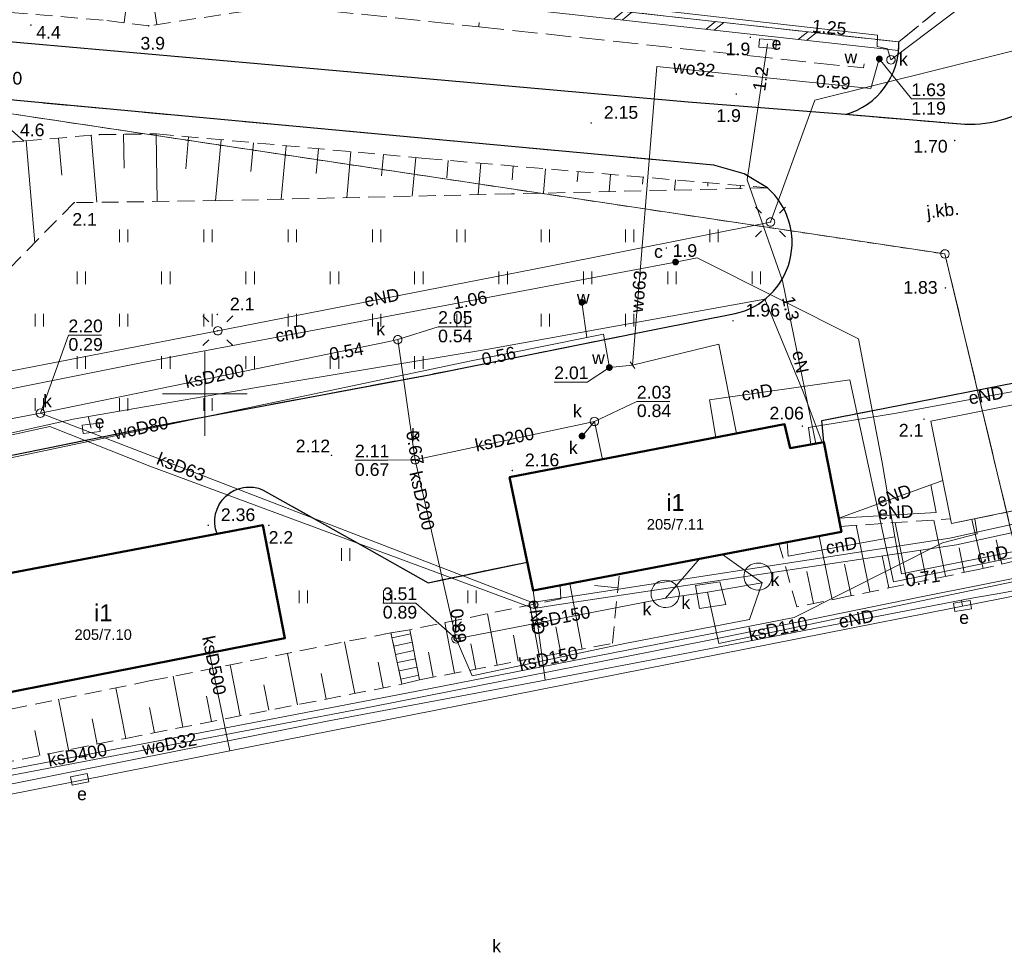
# Model space of a CAD drawing. Extents: x 5479252 to 5479673, y 5984576 to 5984875.
# Tile 28 of 36: x 5479539 to 5479597, y 5984717 to 5984772. Entities that reach past the tile are written whole.
import ezdxf
from ezdxf.enums import TextEntityAlignment as Align

# ---------------------------------------------------------------- set-up
doc = ezdxf.new("R2010")
doc.units = 0
for name, pattern in [('PRZER1-1', [1, 0.5, -0.5]), ('PRZER2-1', [1.5, 1, -0.5]), ('PRZER3-1', [2, 1.5, -0.5])]:
    doc.linetypes.add(name, pattern=pattern)
doc.layers.get('0').update_dxf_attribs({"linetype": 'CONTINUOUS'})
for name, color, linetype, lineweight in [('GEPPGD', 7, 'CONTINUOUS', 18), ('GESBZO', 7, 'CONTINUOUS', 50), ('GESBZO_O', 7, 'CONTINUOUS', 50), ('GESDZI', 7, 'CONTINUOUS', 18), ('GSLDSO', 7, 'CONTINUOUS', 18), ('GSLKRW', 7, 'CONTINUOUS', 25), ('GSPWPN', 7, 'CONTINUOUS', 13), ('GSPWPN_O', 7, 'CONTINUOUS', 13), ('GSPWPS', 7, 'CONTINUOUS', 13), ('GSPWPS_O', 7, 'CONTINUOUS', 13), ('GSSIIN', 7, 'CONTINUOUS', 18), ('GSSKOA', 7, 'CONTINUOUS', 18), ('GSSKOA_O', 7, 'CONTINUOUS', 18), ('GSSOTW', 7, 'CONTINUOUS', 18), ('GSSSCK', 7, 'CONTINUOUS', 18), ('GSSUTR', 7, 'CONTINUOUS', 18), ('GSSZSN', 7, 'CONTINUOUS', 18), ('GUPELA', 7, 'CONTINUOUS', 18), ('GUPPRZ_O', 7, 'CONTINUOUS', 18), ('GUPZCP', 7, 'CONTINUOUS', 18)]:
    doc.layers.add(name, color=color, linetype=linetype, lineweight=lineweight)
for name, color, linetype, lineweight, true_color in [('GESUZY', 7, 'CONTINUOUS', 18, 0x008000), ('GULCPR', 7, 'CONTINUOUS', 18, 0xd200d2), ('GULCPR_O', 7, 'CONTINUOUS', 18, 0xd200d2), ('GULEPR', 1, 'CONTINUOUS', 18, 0xff0000), ('GULEPR_O', 1, 'CONTINUOUS', 18, 0xff0000), ('GULKPR', 7, 'CONTINUOUS', 18, 0x803300), ('GULKPR_O', 7, 'CONTINUOUS', 18, 0x803300), ('GULWPR', 5, 'CONTINUOUS', 18, 0x0000ff), ('GULWPR_O', 5, 'CONTINUOUS', 18, 0x0000ff), ('GUPCZA', 7, 'CONTINUOUS', 18, 0xd200d2), ('GUPCZA_O', 7, 'CONTINUOUS', 18, 0xd200d2), ('GUPESE', 1, 'CONTINUOUS', 18, 0xff0000), ('GUPESE_O', 1, 'CONTINUOUS', 18, 0xff0000), ('GUPKSD', 7, 'CONTINUOUS', 18, 0x803300), ('GUPKSD_O', 7, 'CONTINUOUS', 18, 0x803300), ('GUPKZA', 7, 'CONTINUOUS', 18, 0x803300), ('GUPKZA_O', 7, 'CONTINUOUS', 18, 0x803300), ('GUPWZA', 5, 'CONTINUOUS', 18, 0x0000ff), ('GUPWZA_O', 5, 'CONTINUOUS', 18, 0x0000ff), ('GUSKSD', 7, 'CONTINUOUS', 18, 0x803300), ('GUSKSD_O', 7, 'CONTINUOUS', 18, 0x803300), ('GUSKUT', 7, 'CONTINUOUS', 18, 0x803300), ('GUSKUT_O', 7, 'CONTINUOUS', 18, 0x803300), ('Ramka sekcyjna', 7, 'CONTINUOUS', 18, 0xa5007c)]:
    doc.layers.add(name, color=color, linetype=linetype, lineweight=lineweight, true_color=true_color)
doc.styles.add('Arial', font='arial.ttf')

# ---------------------------------------------------------------- blocks, each defined once
blk = doc.blocks.new('GUPCZA1')
blk.add_hatch(color=0).paths.add_polyline_path([(-0.2, 0), (-0.193185, -0.051764), (-0.173205, -0.1), (-0.141421, -0.141421), (-0.1, -0.173205), (-0.051764, -0.193185), (0, -0.2), (0.051764, -0.193185), (0.1, -0.173205), (0.141421, -0.141421), (0.173205, -0.1), (0.193185, -0.051764), (0.2, 0), (0.193185, 0.051764), (0.173205, 0.1), (0.141421, 0.141421), (0.1, 0.173205), (0.051764, 0.193185), (0, 0.2), (-0.051764, 0.193185), (-0.1, 0.173205), (-0.141421, 0.141421), (-0.173205, 0.1), (-0.193185, 0.051764)])
blk = doc.blocks.new('GUPESE1')
at = {"color": 0}
blk.add_lwpolyline([(-0.5, -0.25), (-0.5, 0.25), (0.5, 0.25), (0.5, -0.25)], close=True, dxfattribs=at)
blk = doc.blocks.new('GUPKSD1_1')
at = {"color": 0}
blk.add_lwpolyline([(0, 0.25), (0.064705, 0.241481), (0.125, 0.216506), (0.176777, 0.176777), (0.216506, 0.125), (0.241481, 0.064705), (0.25, 0), (0.241481, -0.064705), (0.216506, -0.125), (0.176777, -0.176777), (0.125, -0.216506), (0.064705, -0.241481), (0, -0.25), (-0.064705, -0.241481), (-0.125, -0.216506), (-0.176777, -0.176777), (-0.216506, -0.125), (-0.241481, -0.064705), (-0.25, 0), (-0.241481, 0.064705), (-0.216506, 0.125), (-0.176777, 0.176777), (-0.125, 0.216506), (-0.064705, 0.241481)], close=True, dxfattribs=at)
blk = doc.blocks.new('GUPZCP1')
at = {"color": 0}
blk.add_lwpolyline([(0, 0.25), (0, -0.25)], dxfattribs=at)
blk = doc.blocks.new('GUPWZA1')
blk.add_hatch(color=0).paths.add_polyline_path([(-0.2, 0), (-0.193185, -0.051764), (-0.173205, -0.1), (-0.141421, -0.141421), (-0.1, -0.173205), (-0.051764, -0.193185), (0, -0.2), (0.051764, -0.193185), (0.1, -0.173205), (0.141421, -0.141421), (0.173205, -0.1), (0.193185, -0.051764), (0.2, 0), (0.193185, 0.051764), (0.173205, 0.1), (0.141421, 0.141421), (0.1, 0.173205), (0.051764, 0.193185), (0, 0.2), (-0.051764, 0.193185), (-0.1, 0.173205), (-0.141421, 0.141421), (-0.173205, 0.1), (-0.193185, 0.051764)])
blk = doc.blocks.new('GUPKZA1')
blk.add_hatch(color=0).paths.add_polyline_path([(-0.2, 0), (-0.193185, -0.051764), (-0.173205, -0.1), (-0.141421, -0.141421), (-0.1, -0.173205), (-0.051764, -0.193185), (0, -0.2), (0.051764, -0.193185), (0.1, -0.173205), (0.141421, -0.141421), (0.173205, -0.1), (0.193185, -0.051764), (0.2, 0), (0.193185, 0.051764), (0.173205, 0.1), (0.141421, 0.141421), (0.1, 0.173205), (0.051764, 0.193185), (0, 0.2), (-0.051764, 0.193185), (-0.1, 0.173205), (-0.141421, 0.141421), (-0.173205, 0.1), (-0.193185, 0.051764)])
blk = doc.blocks.new('GEPPGD1_1')
at = {"color": 0}
blk.add_lwpolyline([(0, 0.25), (0.077254, 0.237764), (0.146946, 0.202254), (0.202254, 0.146946), (0.237764, 0.077254), (0.25, 0), (0.237764, -0.077254), (0.202254, -0.146946), (0.146946, -0.202254), (0.077254, -0.237764), (0, -0.25), (-0.077254, -0.237764), (-0.146946, -0.202254), (-0.202254, -0.146946), (-0.237764, -0.077254), (-0.25, 0), (-0.237764, 0.077254), (-0.202254, 0.146946), (-0.146946, 0.202254), (-0.077254, 0.237764)], close=True, dxfattribs=at)
blk = doc.blocks.new('GSPWPN1')
blk.add_hatch(color=0).paths.add_polyline_path([(-0.045, 0), (-0.043467, -0.011647), (-0.038971, -0.0225), (-0.03182, -0.03182), (-0.0225, -0.038971), (-0.011647, -0.043467), (0, -0.045), (0.011647, -0.043467), (0.0225, -0.038971), (0.03182, -0.03182), (0.038971, -0.0225), (0.043467, -0.011647), (0.045, 0), (0.043467, 0.011647), (0.038971, 0.0225), (0.03182, 0.03182), (0.0225, 0.038971), (0.011647, 0.043467), (0, 0.045), (-0.011647, 0.043467), (-0.0225, 0.038971), (-0.03182, 0.03182), (-0.038971, 0.0225), (-0.043467, 0.011647)])
blk = doc.blocks.new('GSPWPS1')
blk.add_hatch(color=0).paths.add_polyline_path([(-0.045, 0), (-0.043467, -0.011647), (-0.038971, -0.0225), (-0.03182, -0.03182), (-0.0225, -0.038971), (-0.011647, -0.043467), (0, -0.045), (0.011647, -0.043467), (0.0225, -0.038971), (0.03182, -0.03182), (0.038971, -0.0225), (0.043467, -0.011647), (0.045, 0), (0.043467, 0.011647), (0.038971, 0.0225), (0.03182, 0.03182), (0.0225, 0.038971), (0.011647, 0.043467), (0, 0.045), (-0.011647, 0.043467), (-0.0225, 0.038971), (-0.03182, 0.03182), (-0.038971, 0.0225), (-0.043467, 0.011647)])
blk = doc.blocks.new('ODTN_1')
at = {"color": 0}
for points in [[(-0.5, -0.25), (0, 0.25)], [(0, -0.25), (0.5, 0.25)]]:
    blk.add_lwpolyline(points, dxfattribs=at)
blk = doc.blocks.new('GSLDSO2')
at = {"color": 0}
blk.add_lwpolyline([(0, 0.25), (0, -0.25)], dxfattribs=at)
blk = doc.blocks.new('GUPELA1')
at = {"color": 0}
blk.add_lwpolyline([(0, 0.25), (0.064705, 0.241481), (0.125, 0.216506), (0.176777, 0.176777), (0.216506, 0.125), (0.241481, 0.064705), (0.25, 0), (0.241481, -0.064705), (0.216506, -0.125), (0.176777, -0.176777), (0.125, -0.216506), (0.064705, -0.241481), (0, -0.25), (-0.064705, -0.241481), (-0.125, -0.216506), (-0.176777, -0.176777), (-0.216506, -0.125), (-0.241481, -0.064705), (-0.25, 0), (-0.241481, 0.064705), (-0.216506, 0.125), (-0.176777, 0.176777), (-0.125, 0.216506), (-0.064705, 0.241481)], close=True, dxfattribs=at)
blk = doc.blocks.new('GUPELA2')
blk.add_hatch(color=0).paths.add_polyline_path([(-0.001087, 0.044987), (0.011881, 0.043403), (0.021281, 0.03965), (0.030065, 0.033482), (0.038133, 0.023893), (0.043117, 0.012881), (0.044986, 0.001113), (0.044323, -0.007777), (0.040557, -0.019497), (0.033417, -0.030138), (0.024849, -0.037517), (0.013788, -0.042836), (0.002013, -0.044955), (-0.00982, -0.043916), (-0.020466, -0.040077), (-0.029541, -0.033946), (-0.036867, -0.025804), (-0.04187, -0.01649), (-0.04461, -0.005909), (-0.044532, 0.006476), (-0.041285, 0.017903), (-0.034764, 0.028574), (-0.024479, 0.03776), (-0.013449, 0.042943)])
at = {"color": 0}
for points in [[(-0.883883, 0.883883), (-0.53033, 0.53033)], [(0.883883, 0.883883), (0.53033, 0.53033)], [(-0.883883, -0.883883), (-0.53033, -0.53033)], [(0.883883, -0.883883), (0.53033, -0.53033)]]:
    blk.add_lwpolyline(points, dxfattribs=at)
blk = doc.blocks.new('GSSUTR1')
at = {"color": 0}
for points in [[(-0.25666, 0.36165), (-0.25666, -0.38835)], [(0.24334, -0.38835), (0.24334, 0.36165)]]:
    blk.add_lwpolyline(points, dxfattribs=at)

msp = doc.modelspace()

# ---------------------------------------------------------------- linework, layer by layer
at = {"layer": 'GESBZO', "color": 18, "linetype": 'Continuous', "lineweight": 50, "true_color": 0x0a0909, "elevation": 10.18}
for points in [[(5479568.06, 5984745.05), (5479569.46, 5984738.34), (5479587.73, 5984741.82), (5479586.7, 5984747.13), (5479584.69, 5984746.78), (5479584.36, 5984748.19)], [(5479533.2, 5984738.37), (5479534.6, 5984731.57), (5479554.75, 5984735.51), (5479553.43, 5984742.22)]]:
    msp.add_lwpolyline(points, close=True, dxfattribs=at)
at = {"layer": 'GESDZI', "color": 7, "linetype": 'Continuous', "lineweight": 18, "elevation": 10.22}
msp.add_lwpolyline([(5479294.827, 5984868.57), (5479333.8, 5984817.55), (5479340.75, 5984808.64), (5479385.3, 5984750.66), (5479398.56, 5984731.62), (5479401.38, 5984729.48), (5479428.97, 5984735.35), (5479418.42, 5984784.61), (5479593.87, 5984758.28), (5479609.91, 5984691.17), (5479671.413, 5984704.239)], dxfattribs=at)
msp.add_lwpolyline([(5479609.91, 5984691.17), (5479593.87, 5984758.28), (5479418.42, 5984784.61), (5479428.97, 5984735.35), (5479401.38, 5984729.48), (5479424.55, 5984696.25), (5479434.07, 5984654.6)], close=True, dxfattribs=at)
at = {"layer": 'GESUZY', "color": 96, "linetype": 'PRZER1-1', "lineweight": 18, "true_color": 0x008000, "elevation": 10.08}
for points in [[(5479668.59, 5984703.639), (5479653.32, 5984774.96), (5479649.96, 5984790.71), (5479624.95, 5984786.02), (5479545.44, 5984802.75), (5479542.19, 5984793), (5479491.08, 5984798.58), (5479487.419, 5984774.255), (5479593.87, 5984758.28), (5479609.91, 5984691.17)], [(5479609.91, 5984691.17), (5479593.87, 5984758.28), (5479487.419, 5984774.255), (5479418.42, 5984784.61), (5479423.04, 5984763.03), (5479428.97, 5984735.35), (5479401.38, 5984729.48), (5479424.55, 5984696.25), (5479434.07, 5984654.6)]]:
    msp.add_lwpolyline(points, close=True, dxfattribs=at)
at = {"layer": 'GSLDSO', "color": 7, "linetype": 'Continuous', "lineweight": 18, "elevation": 10.18}
for points in [[(5479491.289, 5984787.266), (5479510.792, 5984784.873), (5479509.901, 5984779.27), (5479563.881, 5984773.367), (5479591.091, 5984770.344)], [(5479491.35, 5984787.762), (5479511.368, 5984785.307), (5479510.477, 5984779.71), (5479563.936, 5984773.864), (5479591.146, 5984770.841)]]:
    msp.add_lwpolyline(points, dxfattribs=at)
at = {"layer": 'GSLKRW', "color": 7, "linetype": 'Continuous', "lineweight": 25, "elevation": 10.18}
for points in [[(5479621.295, 5984777.555, 0.152606), (5479601.592, 5984769.157), (5479599.541, 5984767.347, -0.16772), (5479595.057, 5984765.949), (5479587.978, 5984766.542), (5479578.641, 5984767.281), (5479553.121, 5984769.555), (5479528.551, 5984771.727), (5479494.886, 5984774.883)], [(5479586.7, 5984747.13), (5479586.579, 5984748.415), (5479602.914, 5984751.605, -0.031554), (5479603.633, 5984756.415, -0.22153), (5479613.276, 5984771.583, -0.288694), (5479630.878, 5984771.311, -0.193765), (5479638.859, 5984760.536), (5479643.497, 5984740.016), (5479647.773, 5984719.959, -0.36238), (5479643.157, 5984711.577), (5479632.365, 5984709.201), (5479631.029, 5984708.993), (5479615.802, 5984706.03), (5479527.126, 5984688.764, -0.31997), (5479517.39, 5984695.675), (5479511.511, 5984727.21), (5479510.798, 5984730.282, -0.289167), (5479516.058, 5984738.46), (5479533.298, 5984741.786), (5479534.057, 5984738.533)], [(5479587.978, 5984766.542, 0.341575), (5479591.146, 5984770.841)], [(5479532.414, 5984745.107), (5479547.143, 5984748.094), (5479563.297, 5984751.125), (5479576.758, 5984753.818), (5479581.441, 5984754.745, 0.611097), (5479583.357, 5984762.194), (5479581.962, 5984763.026), (5479580.174, 5984763.546), (5479563.251, 5984765.107), (5479538.449, 5984767.404)], [(5479550.726, 5984741.705, -0.669688), (5479553.461, 5984744.291), (5479559.75, 5984740.776), (5479563.234, 5984738.801), (5479569.108, 5984740.027)]]:
    msp.add_lwpolyline(points, format="xyb", dxfattribs=at)
at = {"layer": 'GSSIIN', "color": 7, "linetype": 'Continuous', "lineweight": 18, "elevation": 10.18}
msp.add_lwpolyline([(5479594.26, 5984742.303), (5479594.19, 5984742.584), (5479593.037, 5984748.379), (5479601.79, 5984750.119), (5479602.143, 5984748.476), (5479602.386, 5984747.346), (5479602.743, 5984745.684), (5479602.948, 5984744.734), (5479603.052, 5984744.126)], close=True, dxfattribs=at)
at = {"layer": 'GSSKOA', "color": 7, "linetype": 'PRZER3-1', "lineweight": 18, "elevation": 10.18}
msp.add_lwpolyline([(5479609.896, 5984774.458, -0.114427), (5479601.438, 5984779.282), (5479591.146, 5984770.841, -0.341575), (5479587.978, 5984766.542), (5479595.057, 5984765.949, 0.16772), (5479599.541, 5984767.347), (5479601.592, 5984769.157, -0.068925)], format="xyb", close=True, dxfattribs=at)
for points in [[(5479621.295, 5984777.555, 0.152606), (5479601.592, 5984769.157), (5479599.541, 5984767.347, -0.16772), (5479595.057, 5984765.949), (5479587.978, 5984766.542), (5479578.641, 5984767.281), (5479553.121, 5984769.555), (5479528.551, 5984771.727), (5479494.886, 5984774.883)], [(5479538.217, 5984739.325), (5479550.726, 5984741.705, -0.669688), (5479553.461, 5984744.291), (5479559.75, 5984740.776), (5479563.234, 5984738.801), (5479569.108, 5984740.027), (5479568.06, 5984745.05), (5479573.57, 5984746.111), (5479581.511, 5984747.641), (5479584.36, 5984748.19), (5479584.69, 5984746.78), (5479586.7, 5984747.13), (5479586.579, 5984748.415), (5479602.914, 5984751.605, -0.031554), (5479603.633, 5984756.415, -0.22153), (5479613.276, 5984771.583, -0.288694), (5479630.878, 5984771.311, -0.193765)], [(5479538.449, 5984767.404), (5479563.251, 5984765.107), (5479580.174, 5984763.546), (5479581.962, 5984763.026), (5479583.357, 5984762.194, -0.611097), (5479581.441, 5984754.745), (5479576.758, 5984753.818), (5479563.297, 5984751.125), (5479547.143, 5984748.094), (5479532.414, 5984745.107)]]:
    msp.add_lwpolyline(points, format="xyb", dxfattribs=at)
at = {"layer": 'GSSOTW', "color": 7, "linetype": 'PRZER3-1', "lineweight": 18, "elevation": 10.18}
msp.add_lwpolyline([(5479601.438, 5984779.282), (5479603.625, 5984788.31), (5479581.353, 5984793.607), (5479545.773, 5984801.88), (5479542.125, 5984792.632), (5479512.321, 5984795.822), (5479511.69, 5984789.98), (5479511.08, 5984785.09), (5479510.466, 5984779.711), (5479563.936, 5984773.864), (5479591.146, 5984770.841)], close=True, dxfattribs=at)
at = {"layer": 'GSSSCK', "color": 7, "linetype": 'Continuous', "lineweight": 18, "elevation": 10.18}
msp.add_lwpolyline([(5479561.685, 5984732.787), (5479562.731, 5984733.051), (5479562.146, 5984736.012), (5479561.032, 5984735.839)], close=True, dxfattribs=at)
for points in [[(5479562.193, 5984735.77), (5479561.097, 5984735.535)], [(5479562.29, 5984735.279), (5479561.202, 5984735.046)], [(5479562.387, 5984734.789), (5479561.306, 5984734.557)], [(5479562.484, 5984734.298), (5479561.411, 5984734.068)], [(5479562.581, 5984733.807), (5479561.515, 5984733.579)], [(5479562.678, 5984733.317), (5479561.62, 5984733.09)]]:
    msp.add_lwpolyline(points, dxfattribs=at)
at = {"layer": 'GSSUTR', "color": 7, "linetype": 'PRZER2-1', "lineweight": 18, "elevation": 10.1}
for points in [[(5479532.414, 5984745.107), (5479547.143, 5984748.094), (5479563.297, 5984751.125), (5479576.758, 5984753.818), (5479581.441, 5984754.745, 0.611097), (5479583.357, 5984762.194), (5479568.182, 5984761.841), (5479550.886, 5984761.44), (5479542.261, 5984761.322), (5479533.377, 5984752.321)], [(5479550.726, 5984741.705, -0.669688), (5479553.461, 5984744.291), (5479559.75, 5984740.776), (5479563.234, 5984738.801), (5479569.108, 5984740.027), (5479569.46, 5984738.34), (5479571.059, 5984738.645), (5479571.11, 5984737.854), (5479562.146, 5984736.012), (5479561.032, 5984735.839), (5479554.86, 5984734.606)]]:
    msp.add_lwpolyline(points, format="xyb", dxfattribs=at)
msp.add_lwpolyline([(5479554.75, 5984735.51), (5479553.43, 5984742.22), (5479550.726, 5984741.705)], dxfattribs=at)
at = {"layer": 'GSSZSN', "color": 7, "linetype": 'PRZER2-1', "lineweight": 18, "elevation": 10.06}
for points in [[(5479559.837, 5984773.81), (5479546.678, 5984771.797), (5479543.966, 5984772.136), (5479525.885, 5984773.645), (5479514.646, 5984774.662), (5479494.864, 5984776.492), (5479488.05, 5984777.204), (5479463.64, 5984779.577), (5479460.691, 5984781.476), (5479449.737, 5984789.428), (5479448.24, 5984791.76), (5479451.338, 5984790.573), (5479453.165, 5984789.417), (5479461.06, 5984784.459), (5479472.692, 5984783.57), (5479490.254, 5984782.259), (5479503.679, 5984781.31), (5479510.092, 5984780.85), (5479509.912, 5984779.269)], [(5479522.569, 5984768.98), (5479536.313, 5984767.616), (5479539.269, 5984764.973), (5479534.838, 5984764.598)], [(5479507.645, 5984756.775), (5479523.692, 5984755.738), (5479530.337, 5984757.104), (5479533.283, 5984760.239), (5479534.838, 5984764.598), (5479543.746, 5984765.352), (5479547.139, 5984765.399), (5479563.068, 5984763.938), (5479583.357, 5984762.194), (5479568.182, 5984761.841), (5479550.886, 5984761.44), (5479542.261, 5984761.322), (5479533.377, 5984752.321), (5479524.588, 5984750.53), (5479506.985, 5984750.459)], [(5479611.914, 5984708.853), (5479610.234, 5984717.697), (5479608.046, 5984729.329), (5479605.512, 5984741.826), (5479595.837, 5984739.58), (5479588.149, 5984737.996), (5479585.097, 5984737.363), (5479584.025, 5984741.114), (5479587.73, 5984741.82), (5479587.668, 5984742.137), (5479594.19, 5984742.584), (5479594.26, 5984742.303), (5479603.052, 5984744.126), (5479606.833, 5984743.704), (5479609.981, 5984726.965), (5479613.634, 5984708.476)], [(5479562.731, 5984733.051), (5479574.162, 5984735.21), (5479574.571, 5984739.313), (5479571.059, 5984738.645), (5479571.11, 5984737.854), (5479562.146, 5984736.012)], [(5479521.162, 5984708.734), (5479521.028, 5984710.462), (5479523.447, 5984712.958), (5479524.541, 5984714.724), (5479522.756, 5984725.185), (5479533.294, 5984727.162), (5479545.311, 5984729.581), (5479561.685, 5984732.787), (5479561.032, 5984735.839), (5479546.808, 5984732.998), (5479525.194, 5984728.64), (5479518.494, 5984727.22), (5479520.375, 5984715.53), (5479517.304, 5984711.249), (5479517.784, 5984708.178)]]:
    msp.add_lwpolyline(points, close=True, dxfattribs=at)
at = {"layer": 'GSSZSN', "color": 7, "linetype": 'Continuous', "lineweight": 18, "elevation": 10.06}
for points in [[(5479545.219, 5984771.979), (5479545.642, 5984775.362)], [(5479547.16, 5984771.871), (5479546.901, 5984773.561)], [(5479541.333, 5984765.148), (5479541.518, 5984762.953)], [(5479543.257, 5984765.311), (5479543.593, 5984761.341)], [(5479545.187, 5984765.372), (5479545.215, 5984763.368)], [(5479547.118, 5984765.399), (5479547.174, 5984761.39)], [(5479549.042, 5984765.225), (5479548.867, 5984763.317)], [(5479550.965, 5984765.048), (5479550.634, 5984761.437)], [(5479539.408, 5984764.985), (5479539.919, 5984758.949)], [(5479552.888, 5984764.872), (5479552.733, 5984763.176)], [(5479554.812, 5984764.695), (5479554.521, 5984761.524)], [(5479556.735, 5984764.519), (5479556.6, 5984763.044)], [(5479558.659, 5984764.343), (5479558.409, 5984761.615)], [(5479560.582, 5984764.166), (5479560.467, 5984762.913)], [(5479562.506, 5984763.99), (5479562.296, 5984761.705)], [(5479564.43, 5984763.821), (5479564.341, 5984762.785)], [(5479566.354, 5984763.656), (5479566.194, 5984761.795)], [(5479568.278, 5984763.49), (5479568.208, 5984762.665)], [(5479570.203, 5984763.325), (5479570.079, 5984761.885)], [(5479572.127, 5984763.16), (5479572.074, 5984762.545)], [(5479574.052, 5984762.994), (5479573.964, 5984761.976)], [(5479575.976, 5984762.829), (5479575.941, 5984762.425)], [(5479577.9, 5984762.663), (5479577.849, 5984762.066)], [(5479579.825, 5984762.498), (5479579.808, 5984762.305)], [(5479581.749, 5984762.333), (5479581.734, 5984762.157)], [(5479591.66, 5984738.719), (5479590.91, 5984742.359)], [(5479593.895, 5984739.18), (5479593.208, 5984742.517)], [(5479596.129, 5984739.648), (5479595.456, 5984742.551)], [(5479589.424, 5984738.259), (5479588.612, 5984742.202)], [(5479587.189, 5984737.797), (5479586.406, 5984741.568)], [(5479597.241, 5984739.906), (5479596.907, 5984741.344)], [(5479592.778, 5984738.95), (5479592.418, 5984740.694)], [(5479595.013, 5984739.41), (5479594.712, 5984740.872)], [(5479590.542, 5984738.489), (5479590.152, 5984740.385)], [(5479586.072, 5984737.565), (5479585.678, 5984739.46)], [(5479588.307, 5984738.029), (5479587.92, 5984739.906)], [(5479572.363, 5984734.87), (5479571.63, 5984738.753)], [(5479574.489, 5984738.495), (5479573.104, 5984738.632)], [(5479569.842, 5984734.394), (5479569.26, 5984737.474)], [(5479564.8, 5984733.442), (5479564.233, 5984736.441)], [(5479567.321, 5984733.918), (5479566.747, 5984736.958)], [(5479571.103, 5984734.632), (5479570.81, 5984736.182)], [(5479558.882, 5984732.238), (5479558.284, 5984735.29)], [(5479568.582, 5984734.156), (5479568.293, 5984735.686)], [(5479563.54, 5984733.203), (5479563.258, 5984734.693)], [(5479566.061, 5984733.68), (5479565.775, 5984735.189)], [(5479555.489, 5984731.574), (5479554.894, 5984734.613)], [(5479560.578, 5984732.57), (5479560.278, 5984734.099)], [(5479552.097, 5984730.91), (5479551.505, 5984733.936)], [(5479548.705, 5984730.246), (5479548.115, 5984733.259)], [(5479557.186, 5984731.906), (5479556.887, 5984733.429)], [(5479545.312, 5984729.581), (5479544.726, 5984732.578)], [(5479553.793, 5984731.242), (5479553.496, 5984732.758)], [(5479541.924, 5984728.899), (5479541.321, 5984731.892)], [(5479550.401, 5984730.578), (5479550.105, 5984732.088)], [(5479547.009, 5984729.913), (5479546.714, 5984731.417)], [(5479543.618, 5984729.24), (5479543.317, 5984730.737)], [(5479540.229, 5984728.558), (5479539.928, 5984730.054)]]:
    msp.add_lwpolyline(points, dxfattribs=at)
at = {"layer": 'GULCPR', "color": 212, "linetype": 'Continuous', "lineweight": 18, "true_color": 0xd200d2, "elevation": 10.14}
for points in [[(5479506.376, 5984744.169), (5479509.557, 5984744.75), (5479509.557, 5984745.404), (5479512.264, 5984745.535), (5479512.656, 5984745.46), (5479526.078, 5984747.905), (5479535.73, 5984749.735), (5479546.52, 5984751.882), (5479563.713, 5984755.13), (5479577.901, 5984757.8), (5479579.189, 5984758.042), (5479588.748, 5984753.245), (5479590.148, 5984745.927), (5479590.908, 5984741.515)], [(5479641.182, 5984713.647), (5479632.613, 5984710.193), (5479624.698, 5984709.428), (5479618.351, 5984713.983), (5479615.439, 5984717.754), (5479612.414, 5984726.341), (5479607.691, 5984739.577), (5479605.787, 5984741.836), (5479597.144, 5984740.137), (5479590.815, 5984738.849), (5479588.239, 5984750.815), (5479579.913, 5984749.639), (5479580.282, 5984747.404)], [(5479590.908, 5984741.515), (5479591.286, 5984739.318), (5479602.133, 5984741.483), (5479605.866, 5984742.324), (5479607.845, 5984739.915), (5479609.656, 5984735.006), (5479612.531, 5984726.866), (5479615.798, 5984717.924), (5479618.636, 5984714.228), (5479624.889, 5984709.766), (5479632.581, 5984710.606), (5479641.094, 5984714.078)], [(5479590.908, 5984741.515), (5479584.587, 5984740.38), (5479584.521, 5984741.209)]]:
    msp.add_lwpolyline(points, dxfattribs=at)
at = {"layer": 'GULEPR', "color": 1, "linetype": 'PRZER3-1', "lineweight": 18, "true_color": 0xff0000, "elevation": 10.14}
msp.add_lwpolyline([(5479471.11, 5984781.9), (5479491.67, 5984779.7), (5479491.7, 5984779.95), (5479491.67, 5984779.7), (5479516.53, 5984777.05), (5479516.55, 5984777.3), (5479516.53, 5984777.05), (5479541.39, 5984774.39), (5479541.41, 5984774.64), (5479541.39, 5984774.39), (5479566.24, 5984771.74), (5479566.27, 5984771.99), (5479566.24, 5984771.74), (5479589.05, 5984769.3), (5479589.08, 5984769.55)], dxfattribs=at)
at = {"layer": 'GULEPR', "color": 1, "linetype": 'Continuous', "lineweight": 18, "true_color": 0xff0000, "elevation": 10.14}
for points in [[(5479475.63, 5984742.355), (5479485.525, 5984744.378), (5479500.086, 5984747.487), (5479510.419, 5984747.823), (5479521.788, 5984748.243), (5479533.045, 5984750.287), (5479550.77, 5984753.731), (5479570.232, 5984757.511), (5479583.533, 5984760.172), (5479586.165, 5984767.396), (5479604.507, 5984771.961), (5479611.48, 5984769.945)], [(5479583.36, 5984770.74), (5479582.15, 5984762.67), (5479584.24, 5984756.69), (5479586.225, 5984747.047)], [(5479586.59, 5984747.111), (5479585.47, 5984750.11), (5479583.186, 5984755.611), (5479566.693, 5984752.614), (5479553.056, 5984750.374), (5479542.191, 5984748.498), (5479520.489, 5984743.654), (5479515.028, 5984742.449), (5479513.432, 5984742.393), (5479506.992, 5984746.986), (5479502.959, 5984750.514)], [(5479585.925, 5984746.995), (5479585.78, 5984748.005), (5479590.994, 5984748.851), (5479601.648, 5984750.817), (5479606.402, 5984751.777)], [(5479543.263, 5984747.953), (5479543.087, 5984748.653)], [(5479593.028, 5984744.592), (5479593.739, 5984744.85)], [(5479587.574, 5984742.623), (5479593.358, 5984742.961), (5479593.028, 5984744.592)], [(5479587.574, 5984742.623), (5479593.028, 5984744.592)], [(5479611.129, 5984710.112), (5479609.272, 5984720.013), (5479607.34, 5984729.925), (5479605.38, 5984739.81), (5479597.427, 5984738.214), (5479595.467, 5984737.878), (5479578.245, 5984734.574), (5479570.181, 5984733.034), (5479557.355, 5984730.626), (5479543.298, 5984727.825), (5479533.441, 5984725.865)], [(5479570.181, 5984733.034), (5479569.46, 5984738.34)], [(5479594.911, 5984737.416), (5479594.845, 5984737.759)]]:
    msp.add_lwpolyline(points, dxfattribs=at)
at = {"layer": 'GULKPR', "color": 36, "linetype": 'Continuous', "lineweight": 18, "true_color": 0x803300, "elevation": 10.14}
for points in [[(5479590.46, 5984770.43), (5479590.67, 5984769.78), (5479602.56, 5984778.77), (5479607.07, 5984782.12), (5479609.14, 5984782.85)], [(5479590.46, 5984770.43), (5479589.846, 5984770.578), (5479589.87, 5984771.239), (5479578.243, 5984772.568), (5479566.584, 5984773.859), (5479556.647, 5984774.945), (5479545.324, 5984776.273), (5479533.928, 5984777.49), (5479519.331, 5984779.155), (5479510.511, 5984780.112)], [(5479562.464, 5984746.088), (5479562.407, 5984746.481), (5479561.436, 5984753.203), (5479560.922, 5984753.098), (5479540.252, 5984748.848)], [(5479540.252, 5984748.848), (5479569.396, 5984737.624), (5479592.731, 5984741.229), (5479594.153, 5984741.443), (5479612.008, 5984745.386), (5479615.753, 5984744.86), (5479622.871, 5984742.22), (5479629.031, 5984743.66), (5479637.001, 5984749.863), (5479642.234, 5984750.9), (5479647.456, 5984751.459)], [(5479651.094, 5984748.289), (5479651.595, 5984745.596), (5479649.484, 5984744.786), (5479647.555, 5984745.833), (5479642.101, 5984750.518), (5479637.072, 5984749.548), (5479628.999, 5984743.243), (5479622.815, 5984741.809), (5479618.746, 5984743.323), (5479615.41, 5984744.577), (5479611.971, 5984744.858), (5479594.547, 5984741.048), (5479581.405, 5984739.068), (5479570.733, 5984737.467), (5479569.501, 5984737.277), (5479546.744, 5984745.708), (5479540.804, 5984748.063), (5479509.708, 5984741.219), (5479505.817, 5984727.896)], [(5479540.252, 5984748.848), (5479534.408, 5984747.735), (5479509.198, 5984743.095)], [(5479562.464, 5984746.088), (5479573.092, 5984748.358), (5479573.57, 5984746.111)], [(5479573.092, 5984748.358), (5479572.358, 5984747.49)], [(5479564.889, 5984735.473), (5479564.811, 5984735.817), (5479562.464, 5984746.088)], [(5479600.145, 5984743.523), (5479600.936, 5984739.483), (5479591.438, 5984737.505), (5479580.468, 5984735.194), (5479579.793, 5984738.249)], [(5479524.74, 5984711.537), (5479522.353, 5984724.663), (5479562.557, 5984732.382), (5479584.936, 5984736.746), (5479593.733, 5984741.17), (5479595.775, 5984741.703), (5479595.646, 5984742.59)], [(5479577.316, 5984737.881), (5479579.327, 5984740.219)], [(5479583.042, 5984738.804), (5479580.686, 5984740.478)], [(5479583.042, 5984738.804), (5479582.284, 5984736.625), (5479574.904, 5984735.205), (5479565.851, 5984733.284), (5479564.889, 5984735.473)], [(5479579.793, 5984738.249), (5479583.042, 5984738.804)], [(5479577.316, 5984737.881), (5479579.793, 5984738.249)], [(5479564.889, 5984735.473), (5479577.316, 5984737.881)], [(5479550.286, 5984734.637), (5479551.488, 5984728.835)]]:
    msp.add_lwpolyline(points, dxfattribs=at)
at = {"layer": 'GULWPR', "color": 5, "linetype": 'Continuous', "lineweight": 18, "true_color": 0x0000ff, "elevation": 10.14}
for points in [[(5479576.8, 5984769.39), (5479589.47, 5984768.09), (5479589.98, 5984769.84)], [(5479576.8, 5984769.39), (5479575.35, 5984751.69), (5479573.98, 5984751.55)], [(5479572.636, 5984753.334), (5479572.35, 5984755.416)], [(5479573.98, 5984751.55), (5479573.622, 5984753.533), (5479572.636, 5984753.334), (5479565.692, 5984751.932), (5479529.566, 5984744.322)], [(5479581.511, 5984747.641), (5479580.471, 5984752.931), (5479575.35, 5984751.69)], [(5479535.854, 5984726.878), (5479559.988, 5984731.474), (5479579.791, 5984735.378), (5479592.354, 5984737.939), (5479603.38, 5984740.135), (5479603.531, 5984739.117)]]:
    msp.add_lwpolyline(points, dxfattribs=at)
at = {"layer": 'GUPPRZ_O', "color": 36, "linetype": 'Continuous', "lineweight": 13, "true_color": 0x803300, "elevation": 10.8, "flags": 128}
for points in [[(5479589.98, 5984769.84), (5479591.882, 5984767.462), (5479593.842, 5984767.462)], [(5479561.436, 5984753.203), (5479563.827, 5984753.968), (5479565.787, 5984753.968)], [(5479540.252, 5984748.848), (5479541.916, 5984753.471), (5479543.876, 5984753.471)], [(5479573.092, 5984748.358), (5479575.608, 5984749.541), (5479577.568, 5984749.541)], [(5479562.464, 5984746.088), (5479560.857, 5984746.056), (5479558.897, 5984746.056)], [(5479564.889, 5984735.473), (5479562.507, 5984737.598), (5479560.547, 5984737.598)]]:
    msp.add_lwpolyline(points, dxfattribs=at)
at = {"layer": 'GUPPRZ_O', "color": 5, "linetype": 'Continuous', "lineweight": 13, "true_color": 0x0000ff, "elevation": 10.8, "flags": 128}
msp.add_lwpolyline([(5479573.98, 5984751.55), (5479572.668, 5984750.692), (5479570.708, 5984750.692)], dxfattribs=at)
at = {"layer": 'GUSKSD', "color": 36, "linetype": 'Continuous', "lineweight": 18, "true_color": 0x803300, "elevation": 10.14}
for points in [[(5479582.69, 5984739.957, -0.339158), (5479583.549, 5984739.48, -0.334325), (5479583.321, 5984738.533, -0.355572), (5479582.253, 5984738.566, -0.690228)], [(5479577.168, 5984738.942, -0.331498), (5479578.041, 5984738.492, -0.296917), (5479577.941, 5984737.613, -0.338514), (5479576.926, 5984737.418, -0.764404)]]:
    msp.add_lwpolyline(points, format="xyb", close=True, dxfattribs=at)
msp.add_lwpolyline([(5479579.321, 5984737.266), (5479580.883, 5984737.515), (5479580.527, 5984738.862), (5479579.089, 5984738.627)], close=True, dxfattribs=at)
at = {"layer": 'GUSKUT', "color": 36, "linetype": 'Continuous', "lineweight": 18, "true_color": 0x803300, "elevation": 10.14}
msp.add_lwpolyline([(5479604.638, 5984739.336), (5479605.038, 5984737.465), (5479610.148, 5984710.835), (5479529.825, 5984695.072), (5479524.447, 5984723.493), (5479551.488, 5984728.835), (5479603.531, 5984739.117)], close=True, dxfattribs=at)
at = {"layer": 'Ramka sekcyjna', "color": 224, "linetype": 'Continuous', "lineweight": 18, "true_color": 0xa5007c}
for p, q in [((5479550, 5984750, 100), (5479550, 5984752.5, 100)), ((5479550, 5984750, 100), (5479550, 5984752.5, 100)), ((5479552.5, 5984750, 100), (5479547.5, 5984750, 100)), ((5479552.5, 5984750, 100), (5479547.5, 5984750, 100)), ((5479552.5, 5984750, 100), (5479547.5, 5984750, 100)), ((5479552.5, 5984750, 100), (5479547.5, 5984750, 100)), ((5479550, 5984750, 100), (5479550, 5984747.5, 100)), ((5479550, 5984750, 100), (5479550, 5984747.5, 100))]:
    msp.add_line(p, q, dxfattribs=at)

# ---------------------------------------------------------------- block references
at = {"layer": 'GEPPGD', "color": 7, "linetype": 'Continuous', "lineweight": 18}
msp.add_blockref('GEPPGD1_1', (5479593.87, 5984758.28, 10.24), dxfattribs=at)
at = {"layer": 'GSLDSO', "color": 7, "linetype": 'Continuous', "lineweight": 18, "rotation": 353.6598082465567}
for name, p in [('ODTN_1', (5479574.78, 5984772.408, 10.18)), ('ODTN_1', (5479574.78, 5984772.408, 10.18)), ('ODTN_1', (5479580.246, 5984771.801, 10.18)), ('ODTN_1', (5479580.246, 5984771.801, 10.18)), ('ODTN_1', (5479585.713, 5984771.193, 10.18)), ('ODTN_1', (5479585.713, 5984771.193, 10.18)), ('GSLDSO2', (5479591.118, 5984770.593, 10.18))]:
    msp.add_blockref(name, p, dxfattribs=at)
at = {"layer": 'GSPWPN', "color": 7, "linetype": 'Continuous', "lineweight": 13}
for p in [(5479539.69, 5984771.84, 10.08), (5479546.678, 5984771.797, 10.08), (5479582.334, 5984771.113, 10.08), (5479581.5, 5984767.753, 10.08), (5479543.746, 5984765.352, 10.08), (5479542.261, 5984761.322, 10.08), (5479577.36, 5984758.63, 10.08), (5479550.736, 5984754.692, 10.08), (5479592.63, 5984748.489, 10.08), (5479553.792, 5984742.206, 10.08)]:
    msp.add_blockref('GSPWPN1', p, dxfattribs=at)
at = {"layer": 'GSPWPS', "color": 7, "linetype": 'Continuous', "lineweight": 13}
for p in [(5479572.9, 5984766.04, 10.08), (5479594.452, 5984765.002, 10.08), (5479593.9, 5984756.27, 10.08), (5479581.306, 5984754.323, 10.08), (5479585.415, 5984748.074, 10.08), (5479557.51, 5984746.35, 10.08), (5479568.222, 5984745.451, 10.08), (5479550.202, 5984742.206, 10.08)]:
    msp.add_blockref('GSPWPS1', p, dxfattribs=at)
at = {"layer": 'GSSUTR', "color": 7, "linetype": 'Continuous', "lineweight": 18}
for p in [(5479545.193, 5984759.37, 10.1), (5479550.193, 5984759.37, 10.1), (5479555.193, 5984759.37, 10.1), (5479560.193, 5984759.37, 10.1), (5479565.193, 5984759.37, 10.1), (5479570.193, 5984759.37, 10.1), (5479575.193, 5984759.37, 10.1), (5479580.193, 5984759.37, 10.1), (5479542.693, 5984756.87, 10.1), (5479547.693, 5984756.87, 10.1), (5479552.693, 5984756.87, 10.1), (5479557.693, 5984756.87, 10.1), (5479562.693, 5984756.87, 10.1), (5479567.693, 5984756.87, 10.1), (5479572.693, 5984756.87, 10.1), (5479577.693, 5984756.87, 10.1), (5479582.693, 5984756.87, 10.1), (5479540.193, 5984754.37, 10.1), (5479545.193, 5984754.37, 10.1), (5479550.193, 5984754.37, 10.1), (5479555.193, 5984754.37, 10.1), (5479560.193, 5984754.37, 10.1), (5479565.193, 5984754.37, 10.1), (5479570.193, 5984754.37, 10.1), (5479575.193, 5984754.37, 10.1), (5479542.693, 5984751.87, 10.1), (5479547.693, 5984751.87, 10.1), (5479552.693, 5984751.87, 10.1), (5479557.693, 5984751.87, 10.1), (5479562.693, 5984751.87, 10.1), (5479540.193, 5984749.37, 10.1), (5479545.193, 5984749.37, 10.1), (5479550.193, 5984749.37, 10.1), (5479558.35, 5984740.478, 10.1), (5479555.85, 5984737.978, 10.1), (5479560.85, 5984737.978, 10.1), (5479565.85, 5984737.978, 10.1)]:
    msp.add_blockref('GSSUTR1', p, dxfattribs=at)
at = {"layer": 'GUPCZA', "color": 212, "linetype": 'Continuous', "lineweight": 18, "true_color": 0xd200d2}
msp.add_blockref('GUPCZA1', (5479577.901, 5984757.8, 10.16), dxfattribs=at)
at = {"layer": 'GUPELA', "color": 7, "linetype": 'Continuous', "lineweight": 18}
for name, p in [('GUPELA2', (5479583.533, 5984760.172, 10.16)), ('GUPELA1', (5479583.533, 5984760.172, 10.16)), ('GUPELA2', (5479550.77, 5984753.731, 10.16)), ('GUPELA1', (5479550.77, 5984753.731, 10.16))]:
    msp.add_blockref(name, p, dxfattribs=at)
at = {"layer": 'GUPESE', "color": 1, "linetype": 'Continuous', "lineweight": 18, "true_color": 0xff0000}
for p, rotation in [((5479583.36, 5984770.74, 10.16), 355.1484252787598), ((5479543.263, 5984747.953, 10.16), 6.514924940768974), ((5479594.911, 5984737.416, 10.16), 9.462288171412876), ((5479542.578, 5984727.148, 10.16), 11.0702239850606)]:
    msp.add_blockref('GUPESE1', p, dxfattribs=dict(at, rotation=rotation))
at = {"layer": 'GUPKSD', "color": 36, "linetype": 'Continuous', "lineweight": 18, "true_color": 0x803300}
for p in [(5479590.67, 5984769.78, 10.16), (5479561.436, 5984753.203, 10.16), (5479540.252, 5984748.848, 10.16), (5479573.092, 5984748.358, 10.16), (5479562.464, 5984746.088, 10.16), (5479564.889, 5984735.473, 10.16)]:
    msp.add_blockref('GUPKSD1_1', p, dxfattribs=at)
at = {"layer": 'GUPKZA', "color": 36, "linetype": 'Continuous', "lineweight": 18, "true_color": 0x803300}
msp.add_blockref('GUPKZA1', (5479572.358, 5984747.49, 10.16), dxfattribs=at)
at = {"layer": 'GUPWZA', "color": 5, "linetype": 'Continuous', "lineweight": 18, "true_color": 0x0000ff}
for p in [(5479589.98, 5984769.84, 10.16), (5479572.35, 5984755.416, 10.16), (5479573.98, 5984751.55, 10.16)]:
    msp.add_blockref('GUPWZA1', p, dxfattribs=at)
at = {"layer": 'GUPZCP', "color": 7, "linetype": 'Continuous', "lineweight": 18, "rotation": 216.1160409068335}
msp.add_blockref('GUPZCP1', (5479575.35, 5984751.69, 10.16), dxfattribs=at)

# ---------------------------------------------------------------- texts
at = {"layer": 'GESBZO_O', "color": 5, "linetype": 'Continuous', "lineweight": 0, "true_color": 0x0000ff, "style": 'Arial'}
for s, height, p in [('i1', 1, (5479577.895, 5984743.052, 10.8)), ('205/7.11', 0.625, (5479577.895, 5984741.949, 10.8)), ('i1', 1, (5479543.975, 5984736.518, 10.8)), ('205/7.10', 0.625, (5479543.975, 5984735.415, 10.8))]:
    msp.add_text(s, height=height, dxfattribs=at).set_placement(p, align=Align.CENTER)
at = {"layer": 'GSPWPN_O', "color": 7, "linetype": 'Continuous', "lineweight": 0, "style": 'Arial'}
for s, p in [('4.4', (5479540.006, 5984771.042, 10.8)), ('3.9', (5479546.185, 5984770.39, 10.8)), ('1.9', (5479580.875, 5984770.051, 10.8)), ('1.9', (5479580.317, 5984766.104, 10.8)), ('4.6', (5479539.041, 5984765.257, 10.8)), ('2.1', (5479542.148, 5984759.95, 10.8)), ('1.9', (5479577.725, 5984758.109, 10.8)), ('2.1', (5479591.136, 5984747.461, 10.8)), ('2.2', (5479553.783, 5984741.109, 10.8))]:
    msp.add_text(s, height=0.75, rotation=360, dxfattribs=at).set_placement(p)
msp.add_text('2.1', height=0.75, dxfattribs=at).set_placement((5479551.486, 5984754.942, 10.8))
at = {"layer": 'GSPWPS_O', "color": 7, "linetype": 'Continuous', "lineweight": 0, "style": 'Arial'}
for s, p in [('4.80', (5479537.139, 5984768.316, 10.8)), ('2.15', (5479573.65, 5984766.29, 10.8)), ('1.96', (5479582.056, 5984754.573, 10.8)), ('2.06', (5479583.471, 5984748.474, 10.8)), ('2.16', (5479568.972, 5984745.701, 10.8)), ('2.36', (5479550.952, 5984742.456, 10.8))]:
    msp.add_text(s, height=0.75, dxfattribs=at).set_placement(p)
for s, p in [('1.70', (5479591.991, 5984764.286, 10.8)), ('1.83', (5479591.398, 5984755.924, 10.8)), ('2.12', (5479555.388, 5984746.528, 10.8))]:
    msp.add_text(s, height=0.75, rotation=360, dxfattribs=at).set_placement(p)
at = {"layer": 'GSSKOA_O', "color": 7, "linetype": 'Continuous', "lineweight": 0, "style": 'Arial'}
msp.add_text('j.kb.', height=0.75, rotation=6.81892, dxfattribs=at).set_placement((5479593.787, 5984760.498, 10.8), align=Align.CENTER)
at = {"layer": 'GULCPR_O', "color": 212, "linetype": 'Continuous', "lineweight": 0, "true_color": 0xd200d2, "style": 'Arial'}
for rotation, p in [(10.6985, (5479555.171, 5984753.217, 10.8)), (9.50024, (5479582.799, 5984749.723, 10.8)), (10.18244, (5479587.799, 5984740.658, 10.8)), (10.18244, (5479587.799, 5984740.658, 10.8)), (11.29095, (5479596.767, 5984740.113, 10.8))]:
    msp.add_text('cnD', height=0.75, rotation=rotation, dxfattribs=at).set_placement(p, align=Align.CENTER)
at = {"layer": 'GULEPR_O', "color": 1, "linetype": 'Continuous', "lineweight": 0, "true_color": 0xff0000, "style": 'Arial'}
for s, rotation, p in [('eND', 10.9925, (5479560.557, 5984755.333, 10.8)), ('eN', 281.63154, (5479584.945, 5984751.809, 10.8)), ('eND', 10.45791, (5479596.374, 5984749.546, 10.8)), ('eND', 19.84724, (5479590.977, 5984743.612, 10.8)), ('eND', 3.33643, (5479590.977, 5984742.605, 10.8)), ('eND', 277.73304, (5479569.3, 5984736.706, 10.8)), ('eND', 10.86133, (5479588.682, 5984736.303, 10.8))]:
    msp.add_text(s, height=0.75, rotation=rotation, dxfattribs=at).set_placement(p, align=Align.CENTER)
at = {"layer": 'GULKPR_O', "color": 36, "linetype": 'Continuous', "lineweight": 0, "true_color": 0x803300, "style": 'Arial'}
for s, rotation, p in [('ksD200', 11.61825, (5479550.646, 5984750.685, 10.8)), ('ksD200', 12.05541, (5479567.839, 5984746.936, 10.8)), ('ksD63', 338.93697, (5479548.461, 5984745.314, 10.8)), ('ksD200', 282.87174, (5479562.515, 5984743.582, 10.8)), ('ksD150', 10.96815, (5479571.159, 5984736.389, 10.8)), ('ksD110', 11.89575, (5479584.054, 5984735.714, 10.8)), ('ksD500', 281.70734, (5479550.194, 5984733.828, 10.8)), ('ksD150', 11.97602, (5479570.438, 5984733.957, 10.8)), ('ksD400', 10.86764, (5479542.511, 5984728.234, 10.8))]:
    msp.add_text(s, height=0.75, rotation=rotation, dxfattribs=at).set_placement(p, align=Align.CENTER)
at = {"layer": 'GULWPR_O', "color": 5, "linetype": 'Continuous', "lineweight": 0, "true_color": 0x0000ff, "style": 'Arial'}
for s, rotation, p in [('wo32', 354.14169, (5479578.967, 5984768.892, 10.8)), ('woD80', 11.89624, (5479546.295, 5984747.613, 10.8)), ('woD32', 10.78161, (5479547.976, 5984728.887, 10.8))]:
    msp.add_text(s, height=0.75, rotation=rotation, dxfattribs=at).set_placement(p, align=Align.CENTER)
msp.add_text('wo63', height=0.75, rotation=84.42779, dxfattribs=at).set_placement((5479575.959, 5984754.774, 10.8))
at = {"layer": 'GUPCZA_O', "color": 212, "linetype": 'Continuous', "lineweight": 0, "true_color": 0xd200d2, "style": 'Arial'}
msp.add_text('c', height=0.75, dxfattribs=at).set_placement((5479577.151, 5984758.05, 10.8), align=Align.RIGHT)
at = {"layer": 'GUPESE_O', "color": 1, "linetype": 'Continuous', "lineweight": 0, "true_color": 0xff0000, "style": 'Arial'}
for p in [(5479584.179, 5984770.379, 10.8), (5479544.058, 5984747.961, 10.8), (5479595.298, 5984736.363, 10.8), (5479543.01, 5984725.917, 10.8)]:
    msp.add_text('e', height=0.75, rotation=360, dxfattribs=at).set_placement(p, align=Align.RIGHT)
at = {"layer": 'GUPKSD_O', "color": 36, "linetype": 'Continuous', "lineweight": 0, "true_color": 0x803300, "style": 'Arial'}
for p in [(5479591.667, 5984769.444, 10.8), (5479560.686, 5984753.453, 10.8), (5479540.94, 5984749.184, 10.8), (5479572.342, 5984748.608, 10.8), (5479562.747, 5984747.173, 10.8)]:
    msp.add_text('k', height=0.75, dxfattribs=at).set_placement(p, align=Align.RIGHT)
msp.add_text('k', height=0.75, rotation=360, dxfattribs=at).set_placement((5479565.273, 5984735.921, 10.8), align=Align.RIGHT)
at = {"layer": 'GUPKZA_O', "color": 36, "linetype": 'Continuous', "lineweight": 0, "true_color": 0x803300, "style": 'Arial'}
msp.add_text('k', height=0.75, dxfattribs=at).set_placement((5479572.099, 5984746.429, 10.8), align=Align.RIGHT)
at = {"layer": 'GUPPRZ_O', "color": 36, "linetype": 'Continuous', "lineweight": 0, "true_color": 0x803300, "style": 'Arial'}
for s, rotation, p in [('1.25', 354.50058, (5479585.963, 5984771.434, 10.8)), ('1.63', 360, (5479591.882, 5984767.635, 10.8)), ('1.19', 360, (5479591.882, 5984766.54, 10.8)), ('2.05', 360, (5479563.827, 5984754.141, 10.8)), ('2.20', 360, (5479541.916, 5984753.643, 10.8)), ('0.54', 360, (5479563.827, 5984753.046, 10.8)), ('0.29', 360, (5479541.916, 5984752.548, 10.8)), ('0.54', 10.23481, (5479557.455, 5984751.962, 10.8)), ('2.03', 360, (5479575.608, 5984749.713, 10.8)), ('0.84', 360, (5479575.608, 5984748.618, 10.8)), ('2.11', 360, (5479558.897, 5984746.229, 10.8)), ('0.67', 360, (5479558.897, 5984745.134, 10.8)), ('3.51', 360, (5479560.547, 5984737.771, 10.8)), ('0.89', 360, (5479560.547, 5984736.676, 10.8))]:
    msp.add_text(s, height=0.75, rotation=rotation, dxfattribs=at).set_placement(p)
at = {"layer": 'GUPPRZ_O', "color": 1, "linetype": 'Continuous', "lineweight": 0, "true_color": 0xff0000, "style": 'Arial'}
for s, rotation, p in [('1.2', 82.03288, (5479583.214, 5984767.894, 10.8)), ('1.3', 282.013, (5479584.21, 5984755.694, 10.8))]:
    msp.add_text(s, height=0.75, rotation=rotation, dxfattribs=at).set_placement(p)
at = {"layer": 'GUPPRZ_O', "color": 5, "linetype": 'Continuous', "lineweight": 0, "true_color": 0x0000ff, "style": 'Arial'}
for s, rotation, p in [('0.59', 356.05687, (5479586.21, 5984768.161, 10.8)), ('0.56', 12.64794, (5479566.507, 5984751.646, 10.8)), ('2.01', 360, (5479570.708, 5984750.864, 10.8))]:
    msp.add_text(s, height=0.75, rotation=rotation, dxfattribs=at).set_placement(p)
at = {"layer": 'GUPPRZ_O', "color": 212, "linetype": 'Continuous', "lineweight": 0, "true_color": 0xd200d2, "style": 'Arial'}
for s, rotation, p in [('1.06', 11.06481, (5479564.794, 5984754.995, 10.8)), ('0.71', 9.00647, (5479591.611, 5984738.559, 10.8))]:
    msp.add_text(s, height=0.75, rotation=rotation, dxfattribs=at).set_placement(p)
at = {"layer": 'GUPPRZ_O', "color": 36, "linetype": 'Continuous', "lineweight": 0, "true_color": 0x803300, "style": 'Arial'}
for s, rotation, p in [('0.67', 279.53058, (5479562.259, 5984745.735, 10.8)), ('0.89', 276.12766, (5479564.77, 5984735.196, 10.8))]:
    msp.add_text(s, height=0.75, rotation=rotation, dxfattribs=at).set_placement(p, align=Align.RIGHT)
at = {"layer": 'GUPWZA_O', "color": 5, "linetype": 'Continuous', "lineweight": 0, "true_color": 0x0000ff, "style": 'Arial'}
for p in [(5479588.672, 5984769.575, 10.8), (5479572.809, 5984755.334, 10.8)]:
    msp.add_text('w', height=0.75, dxfattribs=at).set_placement(p, align=Align.RIGHT)
msp.add_text('w', height=0.75, rotation=359.45778, dxfattribs=at).set_placement((5479572.951, 5984751.761, 10.8))
at = {"layer": 'GUSKSD_O', "color": 36, "linetype": 'Continuous', "lineweight": 0, "true_color": 0x803300, "style": 'Arial'}
for p in [(5479583.798, 5984738.61, 10.8), (5479576.212, 5984736.866, 10.8), (5479578.509, 5984737.235, 10.8)]:
    msp.add_text('k', height=0.75, dxfattribs=at).set_placement(p, align=Align.CENTER)
at = {"layer": 'GUSKUT_O', "color": 36, "linetype": 'Continuous', "lineweight": 0, "true_color": 0x803300, "style": 'Arial'}
msp.add_text('k', height=0.75, dxfattribs=at).set_placement((5479567.297, 5984716.898, 10.8), align=Align.CENTER)

doc.saveas('drawing.dxf')
